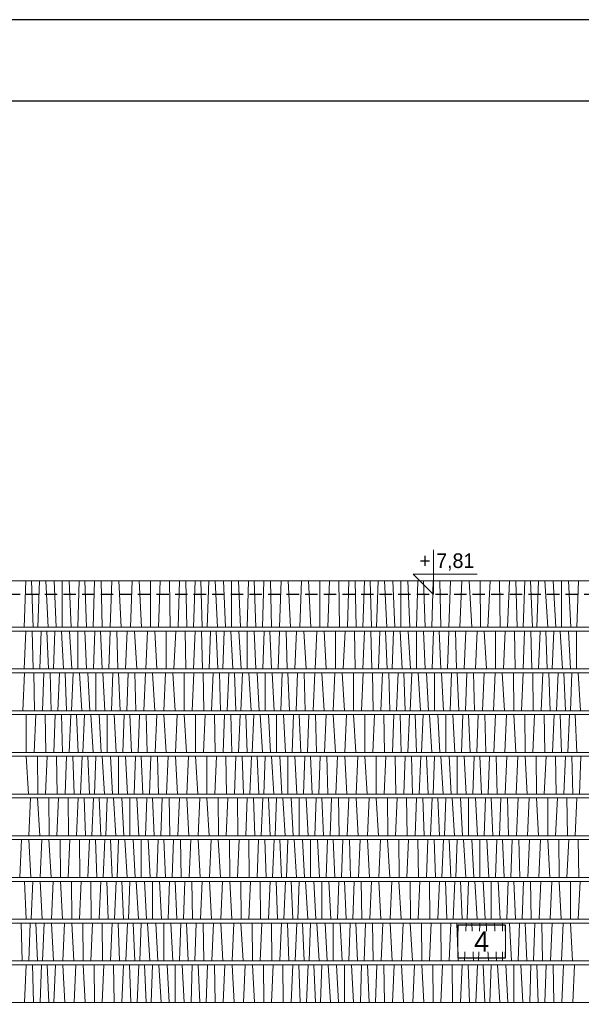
# Model space of a CAD drawing. Header units: centimetres. Extents: x 148485 to 162129, y -6573 to -2118.
# Tile 128 of 167: x 154481 to 154826, y -5693 to -5088. Entities that reach past the tile are written whole.
import ezdxf

# ---------------------------------------------------------------- set-up
doc = ezdxf.new("R2010")
doc.units = ezdxf.units.CM
doc.header["$LTSCALE"] = 0.1
doc.linetypes.add('DASHEDX2', pattern=[38.1, 25.4, -12.7])
for name, color, linetype, lineweight in [('A_Opisy', 7, 'Continuous', 18), ('ELEWACJE - dach podziały', 34, 'Continuous', 15), ('ELEWACJE - hacz dachówki', 251, 'Continuous', 9)]:
    doc.layers.add(name, color=color, linetype=linetype, lineweight=lineweight)
for name, color, linetype in [('A_opisy elewacji', 7, 'Continuous'), ('Format', 7, 'Continuous'), ('ozn_graficzne_R&F', 5, 'Continuous'), ('widoki_przerywana_R&F', 4, 'DASHEDX2')]:
    doc.layers.add(name, color=color, linetype=linetype)
doc.styles.add('CG', font='FL Pismo Techniczne.ttf')
doc.styles.add('TECH', font='flptechn.ttf')

msp = doc.modelspace()

# ---------------------------------------------------------------- linework, layer by layer
at = {"layer": 'A_Opisy'}
msp.add_lwpolyline([(154735.674, -5413.853), (154735.674, -5441.353), (154723.174, -5428.853), (154762.435, -5428.853)], dxfattribs=at)
at = {"layer": 'A_opisy elewacji'}
msp.add_lwpolyline([(154779.79, -5664.591), (154779.79, -5644.591), (154750.534, -5644.591), (154750.534, -5664.591)], close=True, dxfattribs=at)
at = {"layer": 'ELEWACJE - dach podziały'}
for points in [[(155073.821, -5462.052), (155060.571, -5432.912), (154472.755, -5432.912)], [(154465.049, -5461.379), (155073.515, -5461.379)], [(154452.888, -5487.033), (155080.452, -5487.033)], [(154440.727, -5512.688), (155087.481, -5512.688)], [(154205.667, -5538.353), (155094.469, -5538.353)], [(154205.667, -5563.996), (155101.447, -5563.996)], [(154205.667, -5589.606), (155108.41, -5589.606)], [(154205.667, -5615.261), (155115.393, -5615.261)], [(154205.667, -5640.878), (155122.359, -5640.878)], [(154205.667, -5666.532), (155129.342, -5666.532)], [(154205.667, -5692.141), (155136.31, -5692.141)]]:
    msp.add_lwpolyline(points, dxfattribs=at)
at = {"layer": 'ELEWACJE - hacz dachówki'}
for p, q in [((154484.007, -5461.379), (154484.97, -5432.912)), ((154489.419, -5461.379), (154488.456, -5432.912)), ((154492.479, -5461.379), (154493.352, -5432.912)), ((154498.697, -5461.379), (154497.314, -5432.912)), ((154503.678, -5461.379), (154502.368, -5432.912)), ((154507.364, -5461.379), (154507.364, -5432.912)), ((154512.841, -5461.379), (154511.677, -5432.912)), ((154517.02, -5461.379), (154517.821, -5432.912)), ((154522.343, -5461.379), (154521.324, -5432.912)), ((154527.22, -5432.912), (154526.394, -5461.379)), ((154531.387, -5432.912), (154531.937, -5461.379)), ((154537.823, -5432.912), (154536.796, -5461.379)), ((154542.262, -5432.912), (154543.606, -5461.379)), ((154550.282, -5432.912), (154549.255, -5461.379)), ((154554.721, -5432.912), (154556.065, -5461.379)), ((154561.627, -5432.912), (154561.713, -5461.379)), ((154567.6, -5432.912), (154566.485, -5461.379)), ((154573.384, -5432.912), (154573.751, -5461.379)), ((154578.56, -5461.379), (154579.524, -5432.912)), ((154584.047, -5461.379), (154583.367, -5432.912)), ((154588.079, -5461.379), (154589.042, -5432.912)), ((154593.491, -5461.379), (154592.528, -5432.912)), ((154596.551, -5461.379), (154597.424, -5432.912)), ((154602.77, -5461.379), (154601.387, -5432.912)), ((154607.75, -5461.379), (154606.44, -5432.912)), ((154611.436, -5461.379), (154611.436, -5432.912)), ((154616.913, -5461.379), (154615.749, -5432.912)), ((154621.092, -5461.379), (154621.893, -5432.912)), ((154626.415, -5461.379), (154625.396, -5432.912)), ((154631.292, -5432.912), (154630.466, -5461.379)), ((154635.459, -5432.912), (154636.009, -5461.379)), ((154641.896, -5432.912), (154640.868, -5461.379)), ((154646.334, -5432.912), (154647.679, -5461.379)), ((154654.354, -5432.912), (154653.327, -5461.379)), ((154658.793, -5432.912), (154660.137, -5461.379)), ((154665.699, -5432.912), (154665.786, -5461.379)), ((154671.672, -5432.912), (154670.557, -5461.379)), ((154677.456, -5432.912), (154677.823, -5461.379)), ((154682.633, -5461.379), (154683.596, -5432.912)), ((154688.119, -5461.379), (154687.439, -5432.912)), ((154692.151, -5461.379), (154693.114, -5432.912)), ((154697.563, -5461.379), (154696.6, -5432.912)), ((154700.623, -5461.379), (154701.497, -5432.912)), ((154706.842, -5461.379), (154705.459, -5432.912)), ((154711.823, -5461.379), (154710.512, -5432.912)), ((154715.508, -5461.379), (154715.508, -5432.912)), ((154720.985, -5461.379), (154719.821, -5432.912)), ((154725.164, -5461.379), (154725.965, -5432.912)), ((154730.487, -5461.379), (154729.468, -5432.912)), ((154735.365, -5432.912), (154734.538, -5461.379)), ((154739.531, -5432.912), (154740.081, -5461.379)), ((154745.968, -5432.912), (154744.94, -5461.379)), ((154753.005, -5432.912), (154751.751, -5461.379)), ((154757.443, -5432.912), (154759.084, -5461.379)), ((154764.35, -5432.912), (154764.455, -5461.379)), ((154770.322, -5432.912), (154768.962, -5461.379)), ((154776.106, -5432.912), (154776.554, -5461.379)), ((154781.071, -5461.379), (154782.246, -5432.912)), ((154786.919, -5461.379), (154786.089, -5432.912)), ((154790.59, -5461.379), (154791.765, -5432.912)), ((154796.425, -5461.379), (154795.251, -5432.912)), ((154799.081, -5461.379), (154800.147, -5432.912)), ((154805.797, -5461.379), (154804.109, -5432.912)), ((154810.761, -5461.379), (154809.162, -5432.912)), ((154814.158, -5461.379), (154814.158, -5432.912)), ((154819.892, -5461.379), (154818.471, -5432.912)), ((154823.638, -5461.379), (154824.615, -5432.912)), ((154484.034, -5487.033), (154484.997, -5463.704)), ((154489.52, -5487.033), (154488.84, -5463.704)), ((154493.552, -5487.033), (154494.516, -5463.704)), ((154498.964, -5487.033), (154498.001, -5463.704)), ((154502.024, -5487.033), (154502.898, -5463.704)), ((154508.243, -5487.033), (154506.86, -5463.704)), ((154513.224, -5487.033), (154511.913, -5463.704)), ((154516.909, -5487.033), (154516.909, -5463.704)), ((154522.387, -5487.033), (154521.222, -5463.704)), ((154526.566, -5487.033), (154527.366, -5463.704)), ((154531.888, -5487.033), (154530.869, -5463.704)), ((154536.766, -5463.704), (154535.939, -5487.033)), ((154540.932, -5463.704), (154541.483, -5487.033)), ((154547.369, -5463.704), (154546.341, -5487.033)), ((154551.807, -5463.704), (154553.152, -5487.033)), ((154559.828, -5463.704), (154558.8, -5487.033)), ((154564.266, -5463.704), (154565.611, -5487.033)), ((154571.173, -5463.704), (154571.259, -5487.033)), ((154577.145, -5463.704), (154576.031, -5487.033)), ((154582.929, -5463.704), (154583.296, -5487.033)), ((154588.106, -5487.033), (154589.069, -5463.704)), ((154593.592, -5487.033), (154592.912, -5463.704)), ((154597.625, -5487.033), (154598.588, -5463.704)), ((154603.036, -5487.033), (154602.074, -5463.704)), ((154606.096, -5487.033), (154606.97, -5463.704)), ((154612.315, -5487.033), (154610.932, -5463.704)), ((154617.296, -5487.033), (154615.985, -5463.704)), ((154620.981, -5487.033), (154620.981, -5463.704)), ((154626.459, -5487.033), (154625.294, -5463.704)), ((154630.638, -5487.033), (154631.438, -5463.704)), ((154635.961, -5487.033), (154634.941, -5463.704)), ((154640.838, -5463.704), (154640.012, -5487.033)), ((154645.004, -5463.704), (154645.555, -5487.033)), ((154651.441, -5463.704), (154650.413, -5487.033)), ((154655.879, -5463.704), (154657.224, -5487.033)), ((154663.9, -5463.704), (154662.872, -5487.033)), ((154668.338, -5463.704), (154669.683, -5487.033)), ((154675.245, -5463.704), (154675.331, -5487.033)), ((154681.218, -5463.704), (154680.103, -5487.033)), ((154687.002, -5463.704), (154687.368, -5487.033)), ((154692.178, -5487.033), (154693.141, -5463.704)), ((154697.664, -5487.033), (154696.984, -5463.704)), ((154701.697, -5487.033), (154702.66, -5463.704)), ((154707.109, -5487.033), (154706.146, -5463.704)), ((154710.168, -5487.033), (154711.042, -5463.704)), ((154716.387, -5487.033), (154715.004, -5463.704)), ((154721.368, -5487.033), (154720.057, -5463.704)), ((154725.053, -5487.033), (154725.053, -5463.704)), ((154730.531, -5487.033), (154729.366, -5463.704)), ((154734.71, -5487.033), (154735.511, -5463.704)), ((154740.033, -5487.033), (154739.013, -5463.704)), ((154744.91, -5463.704), (154744.084, -5487.033)), ((154749.077, -5463.704), (154749.627, -5487.033)), ((154755.513, -5463.704), (154754.486, -5487.033)), ((154762.324, -5463.704), (154761.296, -5487.033)), ((154766.762, -5463.704), (154768.107, -5487.033)), ((154773.669, -5463.704), (154773.755, -5487.033)), ((154779.642, -5463.704), (154778.527, -5487.033)), ((154785.425, -5463.704), (154785.792, -5487.033)), ((154790.602, -5487.033), (154791.565, -5463.704)), ((154796.088, -5487.033), (154795.408, -5463.704)), ((154800.121, -5487.033), (154801.084, -5463.704)), ((154805.533, -5487.033), (154804.57, -5463.704)), ((154808.592, -5487.033), (154809.466, -5463.704)), ((154814.811, -5487.033), (154813.428, -5463.704)), ((154819.792, -5487.033), (154818.481, -5463.704)), ((154823.477, -5487.033), (154823.477, -5463.704)), ((154484.197, -5489.358), (154483.082, -5512.688)), ((154489.98, -5489.358), (154490.347, -5512.688)), ((154495.157, -5512.688), (154496.12, -5489.358)), ((154500.643, -5512.688), (154499.963, -5489.358)), ((154504.676, -5512.688), (154505.639, -5489.358)), ((154510.087, -5512.688), (154509.125, -5489.358)), ((154513.147, -5512.688), (154514.021, -5489.358)), ((154519.366, -5512.688), (154517.983, -5489.358)), ((154524.347, -5512.688), (154523.036, -5489.358)), ((154528.032, -5512.688), (154528.032, -5489.358)), ((154533.51, -5512.688), (154532.345, -5489.358)), ((154537.689, -5512.688), (154538.49, -5489.358)), ((154543.012, -5512.688), (154541.992, -5489.358)), ((154547.889, -5489.358), (154547.063, -5512.688)), ((154552.056, -5489.358), (154552.606, -5512.688)), ((154558.492, -5489.358), (154557.464, -5512.688)), ((154562.93, -5489.358), (154564.275, -5512.688)), ((154570.951, -5489.358), (154569.923, -5512.688)), ((154575.389, -5489.358), (154576.734, -5512.688)), ((154582.296, -5489.358), (154582.382, -5512.688)), ((154588.269, -5489.358), (154587.154, -5512.688)), ((154594.053, -5489.358), (154594.419, -5512.688)), ((154599.229, -5512.688), (154600.192, -5489.358)), ((154604.715, -5512.688), (154604.035, -5489.358)), ((154608.748, -5512.688), (154609.711, -5489.358)), ((154614.16, -5512.688), (154613.197, -5489.358)), ((154617.219, -5512.688), (154618.093, -5489.358)), ((154623.438, -5512.688), (154622.055, -5489.358)), ((154628.419, -5512.688), (154627.108, -5489.358)), ((154632.104, -5512.688), (154632.104, -5489.358)), ((154637.582, -5512.688), (154636.417, -5489.358)), ((154641.761, -5512.688), (154642.562, -5489.358)), ((154647.084, -5512.688), (154646.064, -5489.358)), ((154651.961, -5489.358), (154651.135, -5512.688)), ((154656.128, -5489.358), (154656.678, -5512.688)), ((154662.564, -5489.358), (154661.537, -5512.688)), ((154667.002, -5489.358), (154668.347, -5512.688)), ((154675.023, -5489.358), (154673.995, -5512.688)), ((154679.461, -5489.358), (154680.806, -5512.688)), ((154686.368, -5489.358), (154686.454, -5512.688)), ((154692.341, -5489.358), (154691.226, -5512.688)), ((154698.125, -5489.358), (154698.491, -5512.688)), ((154703.301, -5512.688), (154704.264, -5489.358)), ((154708.787, -5512.688), (154708.108, -5489.358)), ((154712.82, -5512.688), (154713.783, -5489.358)), ((154718.232, -5512.688), (154717.269, -5489.358)), ((154721.292, -5512.688), (154722.165, -5489.358)), ((154727.51, -5512.688), (154726.127, -5489.358)), ((154732.491, -5512.688), (154731.181, -5489.358)), ((154736.177, -5512.688), (154736.177, -5489.358)), ((154741.654, -5512.688), (154740.49, -5489.358)), ((154745.833, -5512.688), (154746.634, -5489.358)), ((154751.156, -5512.688), (154750.137, -5489.358)), ((154756.033, -5489.358), (154755.207, -5512.688)), ((154760.2, -5489.358), (154760.75, -5512.688)), ((154766.636, -5489.358), (154765.609, -5512.688)), ((154773.447, -5489.358), (154772.419, -5512.688)), ((154777.885, -5489.358), (154779.23, -5512.688)), ((154784.792, -5489.358), (154784.878, -5512.688)), ((154790.765, -5489.358), (154789.65, -5512.688)), ((154796.549, -5489.358), (154796.915, -5512.688)), ((154801.725, -5512.688), (154802.688, -5489.358)), ((154807.211, -5512.688), (154806.531, -5489.358)), ((154811.244, -5512.688), (154812.207, -5489.358)), ((154816.656, -5512.688), (154815.693, -5489.358)), ((154819.716, -5512.688), (154820.589, -5489.358)), ((154825.934, -5512.688), (154824.551, -5489.358)), ((154485.216, -5515.013), (154485.302, -5538.342)), ((154491.189, -5515.013), (154490.074, -5538.342)), ((154496.972, -5515.013), (154497.339, -5538.342)), ((154502.149, -5538.342), (154503.112, -5515.013)), ((154507.635, -5538.342), (154506.955, -5515.013)), ((154511.668, -5538.342), (154512.631, -5515.013)), ((154517.079, -5538.342), (154516.117, -5515.013)), ((154520.139, -5538.342), (154521.013, -5515.013)), ((154526.358, -5538.342), (154524.975, -5515.013)), ((154531.339, -5538.342), (154530.028, -5515.013)), ((154535.024, -5538.342), (154535.024, -5515.013)), ((154540.502, -5538.342), (154539.337, -5515.013)), ((154544.681, -5538.342), (154545.482, -5515.013)), ((154550.004, -5538.342), (154548.984, -5515.013)), ((154554.881, -5515.013), (154554.055, -5538.342)), ((154559.048, -5515.013), (154559.598, -5538.342)), ((154565.484, -5515.013), (154564.456, -5538.342)), ((154569.922, -5515.013), (154571.267, -5538.342)), ((154577.943, -5515.013), (154576.915, -5538.342)), ((154582.381, -5515.013), (154583.726, -5538.342)), ((154589.288, -5515.013), (154589.374, -5538.342)), ((154595.261, -5515.013), (154594.146, -5538.342)), ((154601.045, -5515.013), (154601.411, -5538.342)), ((154606.221, -5538.342), (154607.184, -5515.013)), ((154611.707, -5538.342), (154611.027, -5515.013)), ((154615.74, -5538.342), (154616.703, -5515.013)), ((154621.152, -5538.342), (154620.189, -5515.013)), ((154624.212, -5538.342), (154625.085, -5515.013)), ((154630.43, -5538.342), (154629.047, -5515.013)), ((154635.411, -5538.342), (154634.1, -5515.013)), ((154639.097, -5538.342), (154639.097, -5515.013)), ((154644.574, -5538.342), (154643.409, -5515.013)), ((154648.753, -5538.342), (154649.554, -5515.013)), ((154654.076, -5538.342), (154653.057, -5515.013)), ((154658.953, -5515.013), (154658.127, -5538.342)), ((154663.12, -5515.013), (154663.67, -5538.342)), ((154669.556, -5515.013), (154668.529, -5538.342)), ((154673.994, -5515.013), (154675.339, -5538.342)), ((154682.015, -5515.013), (154680.987, -5538.342)), ((154686.453, -5515.013), (154687.798, -5538.342)), ((154693.36, -5515.013), (154693.446, -5538.342)), ((154699.333, -5515.013), (154698.218, -5538.342)), ((154705.117, -5515.013), (154705.483, -5538.342)), ((154710.293, -5538.342), (154711.256, -5515.013)), ((154715.779, -5538.342), (154715.1, -5515.013)), ((154719.812, -5538.342), (154720.775, -5515.013)), ((154725.224, -5538.342), (154724.261, -5515.013)), ((154728.284, -5538.342), (154729.157, -5515.013)), ((154734.502, -5538.342), (154733.119, -5515.013)), ((154739.483, -5538.342), (154738.173, -5515.013)), ((154743.169, -5538.342), (154743.169, -5515.013)), ((154748.646, -5538.342), (154747.482, -5515.013)), ((154752.825, -5538.342), (154753.626, -5515.013)), ((154758.148, -5538.342), (154757.129, -5515.013)), ((154763.025, -5515.013), (154762.199, -5538.342)), ((154767.192, -5515.013), (154767.742, -5538.342)), ((154773.628, -5515.013), (154772.601, -5538.342)), ((154780.439, -5515.013), (154779.411, -5538.342)), ((154784.877, -5515.013), (154786.222, -5538.342)), ((154791.784, -5515.013), (154791.87, -5538.342)), ((154797.757, -5515.013), (154796.642, -5538.342)), ((154803.541, -5515.013), (154803.907, -5538.342)), ((154808.717, -5538.342), (154809.68, -5515.013)), ((154814.203, -5538.342), (154813.524, -5515.013)), ((154818.236, -5538.342), (154819.199, -5515.013)), ((154823.648, -5538.342), (154822.685, -5515.013)), ((154485.297, -5540.667), (154486.642, -5563.996)), ((154492.204, -5540.667), (154492.29, -5563.996)), ((154498.177, -5540.667), (154497.062, -5563.996)), ((154503.961, -5540.667), (154504.327, -5563.996)), ((154509.137, -5563.996), (154510.1, -5540.667)), ((154514.623, -5563.996), (154513.944, -5540.667)), ((154518.656, -5563.996), (154519.619, -5540.667)), ((154524.068, -5563.996), (154523.105, -5540.667)), ((154527.128, -5563.996), (154528.001, -5540.667)), ((154533.346, -5563.996), (154531.963, -5540.667)), ((154538.327, -5563.996), (154537.017, -5540.667)), ((154542.013, -5563.996), (154542.013, -5540.667)), ((154547.49, -5563.996), (154546.326, -5540.667)), ((154551.669, -5563.996), (154552.47, -5540.667)), ((154556.992, -5563.996), (154555.973, -5540.667)), ((154561.869, -5540.667), (154561.043, -5563.996)), ((154566.036, -5540.667), (154566.586, -5563.996)), ((154572.472, -5540.667), (154571.445, -5563.996)), ((154576.911, -5540.667), (154578.255, -5563.996)), ((154584.931, -5540.667), (154583.904, -5563.996)), ((154589.37, -5540.667), (154590.714, -5563.996)), ((154596.276, -5540.667), (154596.362, -5563.996)), ((154602.249, -5540.667), (154601.134, -5563.996)), ((154608.033, -5540.667), (154608.4, -5563.996)), ((154613.209, -5563.996), (154614.173, -5540.667)), ((154618.696, -5563.996), (154618.016, -5540.667)), ((154622.728, -5563.996), (154623.691, -5540.667)), ((154628.14, -5563.996), (154627.177, -5540.667)), ((154631.2, -5563.996), (154632.073, -5540.667)), ((154637.419, -5563.996), (154636.036, -5540.667)), ((154642.399, -5563.996), (154641.089, -5540.667)), ((154646.085, -5563.996), (154646.085, -5540.667)), ((154651.562, -5563.996), (154650.398, -5540.667)), ((154655.741, -5563.996), (154656.542, -5540.667)), ((154661.064, -5563.996), (154660.045, -5540.667)), ((154665.941, -5540.667), (154665.115, -5563.996)), ((154670.108, -5540.667), (154670.658, -5563.996)), ((154676.545, -5540.667), (154675.517, -5563.996)), ((154680.983, -5540.667), (154682.328, -5563.996)), ((154689.003, -5540.667), (154687.976, -5563.996)), ((154693.442, -5540.667), (154694.786, -5563.996)), ((154700.349, -5540.667), (154700.435, -5563.996)), ((154706.321, -5540.667), (154705.206, -5563.996)), ((154712.105, -5540.667), (154712.472, -5563.996)), ((154717.282, -5563.996), (154718.245, -5540.667)), ((154722.768, -5563.996), (154722.088, -5540.667)), ((154726.8, -5563.996), (154727.763, -5540.667)), ((154732.212, -5563.996), (154731.249, -5540.667)), ((154735.272, -5563.996), (154736.146, -5540.667)), ((154741.491, -5563.996), (154740.108, -5540.667)), ((154746.472, -5563.996), (154745.161, -5540.667)), ((154750.157, -5563.996), (154750.157, -5540.667)), ((154755.635, -5563.996), (154754.47, -5540.667)), ((154759.813, -5563.996), (154760.614, -5540.667)), ((154765.136, -5563.996), (154764.117, -5540.667)), ((154770.014, -5540.667), (154769.187, -5563.996)), ((154774.18, -5540.667), (154774.73, -5563.996)), ((154780.617, -5540.667), (154779.589, -5563.996)), ((154787.427, -5540.678), (154786.399, -5564.007)), ((154791.865, -5540.678), (154793.21, -5564.007)), ((154798.772, -5540.678), (154798.858, -5564.007)), ((154804.745, -5540.678), (154803.63, -5564.007)), ((154810.529, -5540.678), (154810.895, -5564.007)), ((154815.705, -5564.007), (154816.668, -5540.678)), ((154821.191, -5564.007), (154820.511, -5540.678)), ((154825.224, -5564.007), (154826.187, -5540.678)), ((154487.839, -5566.277), (154486.811, -5589.606)), ((154492.277, -5566.277), (154493.622, -5589.606)), ((154499.184, -5566.277), (154499.27, -5589.606)), ((154505.156, -5566.277), (154504.042, -5589.606)), ((154510.94, -5566.277), (154511.307, -5589.606)), ((154516.117, -5589.606), (154517.08, -5566.277)), ((154521.603, -5589.606), (154520.923, -5566.277)), ((154525.636, -5589.606), (154526.599, -5566.277)), ((154531.047, -5589.606), (154530.085, -5566.277)), ((154534.107, -5589.606), (154534.981, -5566.277)), ((154540.326, -5589.606), (154538.943, -5566.277)), ((154545.307, -5589.606), (154543.996, -5566.277)), ((154548.992, -5589.606), (154548.992, -5566.277)), ((154554.47, -5589.606), (154553.305, -5566.277)), ((154558.649, -5589.606), (154559.449, -5566.277)), ((154563.971, -5589.606), (154562.952, -5566.277)), ((154568.849, -5566.277), (154568.023, -5589.606)), ((154573.015, -5566.277), (154573.566, -5589.606)), ((154579.452, -5566.277), (154578.424, -5589.606)), ((154583.89, -5566.277), (154585.235, -5589.606)), ((154591.911, -5566.277), (154590.883, -5589.606)), ((154596.349, -5566.277), (154597.694, -5589.606)), ((154603.256, -5566.277), (154603.342, -5589.606)), ((154609.229, -5566.277), (154608.114, -5589.606)), ((154615.012, -5566.277), (154615.379, -5589.606)), ((154620.189, -5589.606), (154621.152, -5566.277)), ((154625.675, -5589.606), (154624.995, -5566.277)), ((154629.708, -5589.606), (154630.671, -5566.277)), ((154635.12, -5589.606), (154634.157, -5566.277)), ((154638.179, -5589.606), (154639.053, -5566.277)), ((154644.398, -5589.606), (154643.015, -5566.277)), ((154649.379, -5589.606), (154648.068, -5566.277)), ((154653.064, -5589.606), (154653.064, -5566.277)), ((154658.542, -5589.606), (154657.377, -5566.277)), ((154662.721, -5589.606), (154663.522, -5566.277)), ((154668.044, -5589.606), (154667.024, -5566.277)), ((154672.921, -5566.277), (154672.095, -5589.606)), ((154677.088, -5566.277), (154677.638, -5589.606)), ((154683.524, -5566.277), (154682.496, -5589.606)), ((154687.962, -5566.277), (154689.307, -5589.606)), ((154695.983, -5566.277), (154694.955, -5589.606)), ((154700.421, -5566.277), (154701.766, -5589.606)), ((154707.328, -5566.277), (154707.414, -5589.606)), ((154713.301, -5566.277), (154712.186, -5589.606)), ((154719.085, -5566.277), (154719.451, -5589.606)), ((154724.261, -5589.606), (154725.224, -5566.277)), ((154729.747, -5589.606), (154729.068, -5566.277)), ((154733.78, -5589.606), (154734.743, -5566.277)), ((154739.192, -5589.606), (154738.229, -5566.277)), ((154742.252, -5589.606), (154743.125, -5566.277)), ((154748.47, -5589.606), (154747.087, -5566.277)), ((154753.451, -5589.606), (154752.141, -5566.277)), ((154757.137, -5589.606), (154757.137, -5566.277)), ((154762.614, -5589.606), (154761.449, -5566.277)), ((154766.793, -5589.606), (154767.594, -5566.277)), ((154772.116, -5589.606), (154771.097, -5566.277)), ((154776.993, -5566.277), (154776.167, -5589.606)), ((154781.16, -5566.277), (154781.71, -5589.606)), ((154787.596, -5566.277), (154786.569, -5589.606)), ((154794.405, -5566.321), (154793.377, -5589.65)), ((154798.843, -5566.321), (154800.188, -5589.65)), ((154805.75, -5566.321), (154805.836, -5589.65)), ((154811.723, -5566.321), (154810.608, -5589.65)), ((154817.507, -5566.321), (154817.873, -5589.65)), ((154822.683, -5589.65), (154823.646, -5566.321)), ((154482.341, -5591.931), (154481.313, -5615.261)), ((154486.779, -5591.931), (154488.124, -5615.261)), ((154494.8, -5591.931), (154493.772, -5615.261)), ((154499.238, -5591.931), (154500.583, -5615.261)), ((154506.145, -5591.931), (154506.231, -5615.261)), ((154512.118, -5591.931), (154511.003, -5615.261)), ((154517.901, -5591.931), (154518.268, -5615.261)), ((154523.078, -5615.261), (154524.041, -5591.931)), ((154528.564, -5615.261), (154527.884, -5591.931)), ((154532.597, -5615.261), (154533.56, -5591.931)), ((154538.008, -5615.261), (154537.046, -5591.931)), ((154541.068, -5615.261), (154541.942, -5591.931)), ((154547.287, -5615.261), (154545.904, -5591.931)), ((154552.268, -5615.261), (154550.957, -5591.931)), ((154555.953, -5615.261), (154555.953, -5591.931)), ((154561.431, -5615.261), (154560.266, -5591.931)), ((154565.61, -5615.261), (154566.411, -5591.931)), ((154570.933, -5615.261), (154569.913, -5591.931)), ((154575.81, -5591.931), (154574.984, -5615.261)), ((154579.977, -5591.931), (154580.527, -5615.261)), ((154586.413, -5591.931), (154585.385, -5615.261)), ((154590.851, -5591.931), (154592.196, -5615.261)), ((154598.872, -5591.931), (154597.844, -5615.261)), ((154603.31, -5591.931), (154604.655, -5615.261)), ((154610.217, -5591.931), (154610.303, -5615.261)), ((154616.19, -5591.931), (154615.075, -5615.261)), ((154621.974, -5591.931), (154622.34, -5615.261)), ((154627.15, -5615.261), (154628.113, -5591.931)), ((154632.636, -5615.261), (154631.956, -5591.931)), ((154636.669, -5615.261), (154637.632, -5591.931)), ((154642.081, -5615.261), (154641.118, -5591.931)), ((154645.141, -5615.261), (154646.014, -5591.931)), ((154651.359, -5615.261), (154649.976, -5591.931)), ((154656.34, -5615.261), (154655.029, -5591.931)), ((154660.026, -5615.261), (154660.026, -5591.931)), ((154665.503, -5615.261), (154664.338, -5591.931)), ((154669.682, -5615.261), (154670.483, -5591.931)), ((154675.005, -5615.261), (154673.986, -5591.931)), ((154679.882, -5591.931), (154679.056, -5615.261)), ((154684.049, -5591.931), (154684.599, -5615.261)), ((154690.485, -5591.931), (154689.458, -5615.261)), ((154694.923, -5591.931), (154696.268, -5615.261)), ((154702.944, -5591.931), (154701.916, -5615.261)), ((154707.382, -5591.931), (154708.727, -5615.261)), ((154714.289, -5591.931), (154714.375, -5615.261)), ((154720.262, -5591.931), (154719.147, -5615.261)), ((154726.046, -5591.931), (154726.412, -5615.261)), ((154731.222, -5615.261), (154732.185, -5591.931)), ((154736.708, -5615.261), (154736.029, -5591.931)), ((154740.741, -5615.261), (154741.704, -5591.931)), ((154746.153, -5615.261), (154745.19, -5591.931)), ((154749.213, -5615.261), (154750.086, -5591.931)), ((154755.431, -5615.261), (154754.048, -5591.931)), ((154760.412, -5615.261), (154759.102, -5591.931)), ((154764.098, -5615.261), (154764.098, -5591.931)), ((154769.575, -5615.261), (154768.411, -5591.931)), ((154773.754, -5615.261), (154774.555, -5591.931)), ((154779.077, -5615.261), (154778.058, -5591.931)), ((154783.954, -5591.931), (154783.128, -5615.261)), ((154788.121, -5591.931), (154788.671, -5615.261)), ((154794.557, -5591.931), (154793.53, -5615.261)), ((154801.368, -5591.931), (154800.34, -5615.261)), ((154805.806, -5591.931), (154807.151, -5615.261)), ((154812.713, -5591.931), (154812.799, -5615.261)), ((154818.686, -5591.931), (154817.571, -5615.261)), ((154824.47, -5591.931), (154824.836, -5615.261)), ((154485.238, -5640.878), (154484.275, -5617.549)), ((154489.326, -5617.549), (154488.298, -5640.878)), ((154493.764, -5617.549), (154495.108, -5640.878)), ((154501.784, -5617.549), (154500.757, -5640.878)), ((154506.223, -5617.549), (154507.567, -5640.878)), ((154513.129, -5617.549), (154513.216, -5640.878)), ((154519.102, -5617.549), (154517.987, -5640.878)), ((154524.886, -5617.549), (154525.253, -5640.878)), ((154530.062, -5640.878), (154531.026, -5617.549)), ((154535.549, -5640.878), (154534.869, -5617.549)), ((154539.581, -5640.878), (154540.544, -5617.549)), ((154544.993, -5640.878), (154544.03, -5617.549)), ((154548.053, -5640.878), (154548.927, -5617.549)), ((154554.272, -5640.878), (154552.889, -5617.549)), ((154559.252, -5640.878), (154557.942, -5617.549)), ((154562.938, -5640.878), (154562.938, -5617.549)), ((154568.415, -5640.878), (154567.251, -5617.549)), ((154572.594, -5640.878), (154573.395, -5617.549)), ((154577.917, -5640.878), (154576.898, -5617.549)), ((154582.794, -5617.549), (154581.968, -5640.878)), ((154586.961, -5617.549), (154587.511, -5640.878)), ((154593.398, -5617.549), (154592.37, -5640.878)), ((154597.836, -5617.549), (154599.181, -5640.878)), ((154605.857, -5617.549), (154604.829, -5640.878)), ((154610.295, -5617.549), (154611.639, -5640.878)), ((154617.202, -5617.549), (154617.288, -5640.878)), ((154623.174, -5617.549), (154622.059, -5640.878)), ((154628.958, -5617.549), (154629.325, -5640.878)), ((154634.135, -5640.878), (154635.098, -5617.549)), ((154639.621, -5640.878), (154638.941, -5617.549)), ((154643.653, -5640.878), (154644.617, -5617.549)), ((154649.065, -5640.878), (154648.102, -5617.549)), ((154652.125, -5640.878), (154652.999, -5617.549)), ((154658.344, -5640.878), (154656.961, -5617.549)), ((154663.325, -5640.878), (154662.014, -5617.549)), ((154667.01, -5640.878), (154667.01, -5617.549)), ((154672.488, -5640.878), (154671.323, -5617.549)), ((154676.667, -5640.878), (154677.467, -5617.549)), ((154681.989, -5640.878), (154680.97, -5617.549)), ((154686.867, -5617.549), (154686.04, -5640.878)), ((154691.033, -5617.549), (154691.584, -5640.878)), ((154697.47, -5617.549), (154696.442, -5640.878)), ((154701.908, -5617.549), (154703.253, -5640.878)), ((154709.929, -5617.549), (154708.901, -5640.878)), ((154714.367, -5617.549), (154715.712, -5640.878)), ((154721.274, -5617.549), (154721.36, -5640.878)), ((154727.246, -5617.549), (154726.132, -5640.878)), ((154733.03, -5617.549), (154733.397, -5640.878)), ((154738.207, -5640.878), (154739.17, -5617.549)), ((154743.693, -5640.878), (154743.013, -5617.549)), ((154747.726, -5640.878), (154748.689, -5617.549)), ((154753.137, -5640.878), (154752.175, -5617.549)), ((154756.197, -5640.878), (154757.071, -5617.549)), ((154762.416, -5640.878), (154761.033, -5617.549)), ((154767.397, -5640.878), (154766.086, -5617.549)), ((154771.082, -5640.878), (154771.082, -5617.549)), ((154776.56, -5640.878), (154775.395, -5617.549)), ((154780.739, -5640.878), (154781.539, -5617.549)), ((154786.062, -5640.878), (154785.042, -5617.549)), ((154790.939, -5617.549), (154790.113, -5640.878)), ((154795.105, -5617.549), (154795.656, -5640.878)), ((154801.542, -5617.549), (154800.514, -5640.878)), ((154808.351, -5617.586), (154807.323, -5640.915)), ((154812.789, -5617.586), (154814.134, -5640.915)), ((154819.696, -5617.586), (154819.782, -5640.915)), ((154825.669, -5617.586), (154824.554, -5640.915)), ((154482.758, -5666.532), (154482.078, -5643.203)), ((154486.791, -5666.532), (154487.754, -5643.203)), ((154492.203, -5666.532), (154491.24, -5643.203)), ((154496.29, -5643.203), (154495.262, -5666.532)), ((154500.728, -5643.203), (154502.073, -5666.532)), ((154508.749, -5643.203), (154507.721, -5666.532)), ((154513.187, -5643.203), (154514.532, -5666.532)), ((154520.094, -5643.203), (154520.18, -5666.532)), ((154526.067, -5643.203), (154524.952, -5666.532)), ((154531.851, -5643.203), (154532.217, -5666.532)), ((154537.027, -5666.532), (154537.99, -5643.203)), ((154542.513, -5666.532), (154541.834, -5643.203)), ((154546.546, -5666.532), (154547.509, -5643.203)), ((154551.958, -5666.532), (154550.995, -5643.203)), ((154555.018, -5666.532), (154555.891, -5643.203)), ((154561.236, -5666.532), (154559.853, -5643.203)), ((154566.217, -5666.532), (154564.907, -5643.203)), ((154569.903, -5666.532), (154569.903, -5643.203)), ((154575.38, -5666.532), (154574.215, -5643.203)), ((154579.559, -5666.532), (154580.36, -5643.203)), ((154584.882, -5666.532), (154583.863, -5643.203)), ((154589.759, -5643.203), (154588.933, -5666.532)), ((154593.926, -5643.203), (154594.476, -5666.532)), ((154600.362, -5643.203), (154599.335, -5666.532)), ((154604.801, -5643.203), (154606.145, -5666.532)), ((154612.821, -5643.203), (154611.794, -5666.532)), ((154617.259, -5643.203), (154618.604, -5666.532)), ((154624.166, -5643.203), (154624.252, -5666.532)), ((154630.139, -5643.203), (154629.024, -5666.532)), ((154635.923, -5643.203), (154636.289, -5666.532)), ((154641.099, -5666.532), (154642.062, -5643.203)), ((154646.585, -5666.532), (154645.906, -5643.203)), ((154650.618, -5666.532), (154651.581, -5643.203)), ((154656.03, -5666.532), (154655.067, -5643.203)), ((154659.09, -5666.532), (154659.963, -5643.203)), ((154665.309, -5666.532), (154663.926, -5643.203)), ((154670.289, -5666.532), (154668.979, -5643.203)), ((154673.975, -5666.532), (154673.975, -5643.203)), ((154679.452, -5666.532), (154678.288, -5643.203)), ((154683.631, -5666.532), (154684.432, -5643.203)), ((154688.954, -5666.532), (154687.935, -5643.203)), ((154693.831, -5643.203), (154693.005, -5666.532)), ((154697.998, -5643.203), (154698.548, -5666.532)), ((154704.434, -5643.203), (154703.407, -5666.532)), ((154708.873, -5643.203), (154710.217, -5666.532)), ((154716.893, -5643.203), (154715.866, -5666.532)), ((154721.332, -5643.203), (154722.676, -5666.532)), ((154728.238, -5643.203), (154728.325, -5666.532)), ((154734.211, -5643.203), (154733.096, -5666.532)), ((154739.995, -5643.203), (154740.362, -5666.532)), ((154745.171, -5666.532), (154746.135, -5643.203)), ((154750.658, -5666.532), (154749.978, -5643.203)), ((154754.69, -5666.532), (154755.653, -5643.203)), ((154760.102, -5666.532), (154759.139, -5643.203)), ((154763.162, -5666.532), (154764.036, -5643.203)), ((154769.381, -5666.532), (154767.998, -5643.203)), ((154774.361, -5666.532), (154773.051, -5643.203)), ((154778.047, -5666.532), (154778.047, -5643.203)), ((154783.524, -5666.532), (154782.36, -5643.203)), ((154787.703, -5666.532), (154788.504, -5643.203)), ((154793.026, -5666.532), (154792.007, -5643.203)), ((154797.903, -5643.203), (154797.077, -5666.532)), ((154802.07, -5643.203), (154802.62, -5666.532)), ((154808.507, -5643.203), (154807.479, -5666.532)), ((154815.317, -5643.203), (154814.29, -5666.532)), ((154819.756, -5643.203), (154821.1, -5666.532)), ((154484.257, -5692.141), (154485.22, -5668.812)), ((154489.743, -5692.141), (154489.063, -5668.812)), ((154493.776, -5692.141), (154494.739, -5668.812)), ((154499.188, -5692.141), (154498.225, -5668.812)), ((154503.275, -5668.812), (154502.248, -5692.141)), ((154507.713, -5668.812), (154509.058, -5692.141)), ((154515.734, -5668.812), (154514.706, -5692.141)), ((154520.172, -5668.812), (154521.517, -5692.141)), ((154527.079, -5668.812), (154527.165, -5692.141)), ((154533.052, -5668.812), (154531.937, -5692.141)), ((154538.836, -5668.812), (154539.202, -5692.141)), ((154544.012, -5692.141), (154544.975, -5668.812)), ((154549.498, -5692.141), (154548.819, -5668.812)), ((154553.531, -5692.141), (154554.494, -5668.812)), ((154558.943, -5692.141), (154557.98, -5668.812)), ((154562.003, -5692.141), (154562.876, -5668.812)), ((154568.221, -5692.141), (154566.838, -5668.812)), ((154573.202, -5692.141), (154571.892, -5668.812)), ((154576.888, -5692.141), (154576.888, -5668.812)), ((154582.365, -5692.141), (154581.2, -5668.812)), ((154586.544, -5692.141), (154587.345, -5668.812)), ((154591.867, -5692.141), (154590.848, -5668.812)), ((154596.744, -5668.812), (154595.918, -5692.141)), ((154600.911, -5668.812), (154601.461, -5692.141)), ((154607.347, -5668.812), (154606.32, -5692.141)), ((154611.786, -5668.812), (154613.13, -5692.141)), ((154619.806, -5668.812), (154618.779, -5692.141)), ((154624.244, -5668.812), (154625.589, -5692.141)), ((154631.151, -5668.812), (154631.237, -5692.141)), ((154637.124, -5668.812), (154636.009, -5692.141)), ((154642.908, -5668.812), (154643.274, -5692.141)), ((154648.084, -5692.141), (154649.047, -5668.812)), ((154653.57, -5692.141), (154652.891, -5668.812)), ((154657.603, -5692.141), (154658.566, -5668.812)), ((154663.015, -5692.141), (154662.052, -5668.812)), ((154666.075, -5692.141), (154666.948, -5668.812)), ((154672.294, -5692.141), (154670.911, -5668.812)), ((154677.274, -5692.141), (154675.964, -5668.812)), ((154680.96, -5692.141), (154680.96, -5668.812)), ((154686.437, -5692.141), (154685.273, -5668.812)), ((154690.616, -5692.141), (154691.417, -5668.812)), ((154695.939, -5692.141), (154694.92, -5668.812)), ((154700.816, -5668.812), (154699.99, -5692.141)), ((154704.983, -5668.812), (154705.533, -5692.141)), ((154711.419, -5668.812), (154710.392, -5692.141)), ((154715.858, -5668.812), (154717.202, -5692.141)), ((154723.878, -5668.812), (154722.851, -5692.141)), ((154728.317, -5668.812), (154729.661, -5692.141)), ((154735.223, -5668.812), (154735.31, -5692.141)), ((154741.196, -5668.812), (154740.081, -5692.141)), ((154746.98, -5668.812), (154747.347, -5692.141)), ((154752.156, -5692.141), (154753.12, -5668.812)), ((154757.643, -5692.141), (154756.963, -5668.812)), ((154761.675, -5692.141), (154762.638, -5668.812)), ((154767.087, -5692.141), (154766.124, -5668.812)), ((154770.147, -5692.141), (154771.021, -5668.812)), ((154776.366, -5692.141), (154774.983, -5668.812)), ((154781.346, -5692.141), (154780.036, -5668.812)), ((154785.032, -5692.141), (154785.032, -5668.812)), ((154790.509, -5692.141), (154789.345, -5668.812)), ((154794.688, -5692.141), (154795.489, -5668.812)), ((154800.011, -5692.141), (154798.992, -5668.812)), ((154804.888, -5668.812), (154804.062, -5692.141)), ((154809.055, -5668.812), (154809.605, -5692.141)), ((154815.492, -5668.812), (154814.464, -5692.141)), ((154822.3, -5668.857), (154821.273, -5692.187))]:
    msp.add_line(p, q, dxfattribs=at)
for points in [[(154463.947, -5463.704), (155069.89, -5463.704)], [(154451.786, -5489.358), (155081.546, -5489.358)], [(154439.625, -5515.013), (155088.538, -5515.013)], [(154205.667, -5540.678), (155095.526, -5540.678)], [(154205.667, -5566.321), (155102.504, -5566.321)], [(154205.667, -5591.931), (155109.467, -5591.931)], [(154205.667, -5617.586), (155116.45, -5617.586)], [(154205.667, -5643.203), (155123.416, -5643.203)], [(154205.667, -5668.857), (155130.399, -5668.857)]]:
    msp.add_lwpolyline(points, dxfattribs=at)
at = {"layer": 'Format'}
msp.add_lwpolyline([(153729.32, -6572.917), (155829.32, -6572.917), (155829.32, -5087.917), (153729.32, -5087.917)], close=True, dxfattribs=at)
at = {"layer": 'ozn_graficzne_R&F'}
msp.add_lwpolyline([(153854.32, -6522.917), (155779.32, -6522.917), (155779.32, -5137.917), (153854.32, -5137.917)], close=True, dxfattribs=at)
at = {"layer": 'widoki_przerywana_R&F', "ltscale": 3}
msp.add_lwpolyline([(155064.409, -5441.353), (154207.405, -5441.353)], dxfattribs=at)

# ---------------------------------------------------------------- texts
at = {"layer": 'A_Opisy', "color": 4, "style": 'TECH'}
msp.add_text('+ 7,81', height=9, dxfattribs=at).set_placement((154726.871, -5424.967))

# ---------------------------------------------------------------- next in the draw order: texts
at = {"layer": 'A_opisy elewacji', "insert": (154765.162, -5654.591), "char_height": 12.5, "width": 28.756, "attachment_point": 5, "style": 'CG', "bg_fill": 3, "box_fill_scale": 1, "bg_fill_color": 1, "bg_fill_transparency": 0}
msp.add_mtext('4', dxfattribs=at)

doc.saveas('drawing.dxf')
